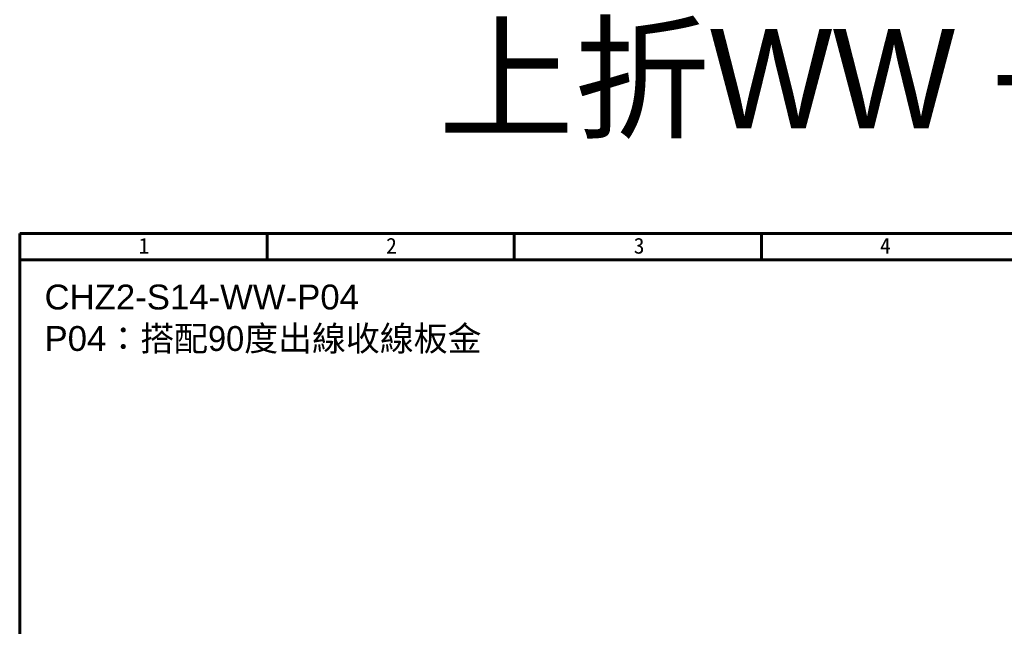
# Model space of a CAD drawing. Header units: millimetres. Extents: x 0 to 7391, y -1386 to 1502.
# Tile 68 of 127: x 6928 to 7126, y -11 to 111. Entities that reach past the tile are written whole.
import ezdxf

# ---------------------------------------------------------------- set-up
doc = ezdxf.new("R2010")
doc.units = ezdxf.units.MM
doc.header["$LTSCALE"] = 0.5
doc.layers.add('BORDER', color=7, linetype='Continuous')
doc.styles.get("Standard").update_dxf_attribs({"font": 'arial.ttf'})
doc.styles.add('標題欄', font='txt')

# ---------------------------------------------------------------- blocks, each defined once
blk = doc.blocks.new('A4-英文圖框-橫式')
at = {"layer": 'BORDER', "color": 123, "linetype": 'Continuous', "lineweight": 60, "ltscale": 25.4}
for p, q in [((2201.45, 183.5), (2201.45, 188.79)), ((2251.2, 183.5), (2251.2, 188.79)), ((2300.95, 183.5), (2300.95, 188.79)), ((2151.7, 183.5), (2549.79, 183.5))]:
    blk.add_line(p, q, dxfattribs=at)
blk.add_lwpolyline([(2151.7, 188.79), (2555.09, 188.79), (2555.09, -95.06), (2151.7, -95.06)], close=True, dxfattribs=at)
at = {"color": 60, "style": '標題欄'}
for s, p in [('1', (2175.64, 184.72)), ('2', (2225.41, 184.72)), ('3', (2275.22, 184.72)), ('4', (2324.76, 184.72))]:
    blk.add_text(s, height=3.18, dxfattribs=at).set_placement(p)

msp = doc.modelspace()

# ---------------------------------------------------------------- block references
msp.add_blockref('A4-英文圖框-橫式', (4776.123, -121.007))

# ---------------------------------------------------------------- texts
at = {"color": 7, "insert": (7129.515, 97.787), "char_height": 20, "attachment_point": 5}
msp.add_mtext_dynamic_manual_height_columns('{\\fPMingLiU|b0|i0|c136|p18;上折WW + 板金P04}', width=289.56, gutter_width=12.5, heights=[0], dxfattribs=at)
at = {"insert": (6932.82, 57.491), "char_height": 5, "attachment_point": 1}
msp.add_mtext_dynamic_manual_height_columns('CHZ2-S14-WW-P04\\PP04{\\fPMingLiU|b0|i0|c136|p18;：搭配90度出線收線板金}', width=97.72052, gutter_width=1, heights=[0], dxfattribs=at)

doc.saveas('drawing.dxf')
